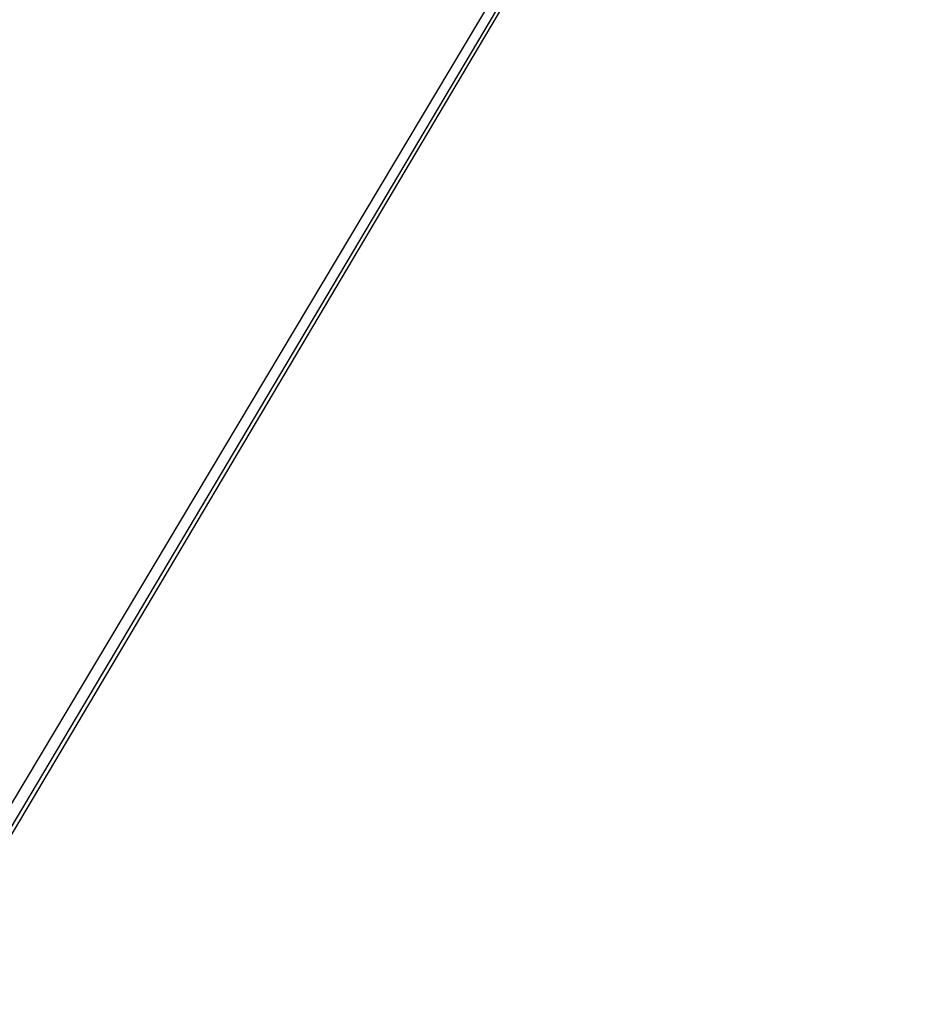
# Model space of a CAD drawing. Header units: centimetres. Extents: x -4.05 to 4.05, y -4.31 to 4.05.
# Tile 154 of 256: x -1.2131 to -1.21233, y -2.101197 to -2.100359. Entities that reach past the tile are written whole.
import ezdxf

# ---------------------------------------------------------------- set-up
doc = ezdxf.new("R2010")
doc.units = ezdxf.units.CM
doc.header["$LTSCALE"] = 2.54
doc.layers.get('0').update_dxf_attribs({"true_color": 0xff5454})
doc.layers.add('CHROM', color=7, linetype='Continuous', true_color=0x777799)

# ---------------------------------------------------------------- blocks, each defined once
blk = doc.blocks.new('Grupuj#5')
at = {"color": 0}
for p, q in [((1.26032772, 0.33845185, 2.3125429), (1.31205824, 0.42562722, 2.26666667)), ((1.26032772, 0.33845185, 2.3125429), (1.31205824, 0.42562722, 2.26666667)), ((1.26032772, 0.33845185, 3.5125429), (1.31205824, 0.42562722, 3.46666667)), ((1.26032772, 0.33845185, 3.5125429), (1.31205824, 0.42562722, 3.46666667)), ((1.26032772, 0.33845185, 1.1125429), (1.31205824, 0.42562722, 1.06666667)), ((1.26032772, 0.33845185, -0.0874571), (1.31205824, 0.42562722, -0.13333333)), ((1.26032772, 0.33845185, -0.0874571), (1.31205824, 0.42562722, -0.13333333)), ((1.26032772, 0.33845185, 1.1125429), (1.31205824, 0.42562722, 1.06666667)), ((1.26211803, 0.34161297, 1.9136823), (1.31205824, 0.42562722, 1.86666667)), ((1.26211803, 0.34161297, 1.9136823), (1.31205824, 0.42562722, 1.86666667)), ((1.26211803, 0.34161297, 3.1136823), (1.31205824, 0.42562722, 3.06666667)), ((1.26211803, 0.34161297, 3.1136823), (1.31205824, 0.42562722, 3.06666667)), ((1.26211803, 0.34161297, 0.7136823), (1.31205824, 0.42562722, 0.66666667)), ((1.26211803, 0.34161297, -0.4863177), (1.31205824, 0.42562722, -0.53333333)), ((1.26211803, 0.34161297, -0.4863177), (1.31205824, 0.42562722, -0.53333333)), ((1.26211803, 0.34161297, 0.7136823), (1.31205824, 0.42562722, 0.66666667)), ((1.26272508, 0.34303637, 2.72072065), (1.31205824, 0.42562722, 2.66666667)), ((1.26272508, 0.34303637, 2.72072065), (1.31205824, 0.42562722, 2.66666667)), ((1.26272508, 0.34303637, 1.52072065), (1.31205824, 0.42562722, 1.46666667)), ((1.26272508, 0.34303637, 0.32072065), (1.31205824, 0.42562722, 0.26666667)), ((1.26272508, 0.34303637, 0.32072065), (1.31205824, 0.42562722, 0.26666667)), ((1.26272508, 0.34303637, -0.87927935), (1.31205824, 0.42562722, -0.93333333)), ((1.26272508, 0.34303637, -0.87927935), (1.31205824, 0.42562722, -0.93333333)), ((1.26272508, 0.34303637, 1.52072065), (1.31205824, 0.42562722, 1.46666667))]:
    blk.add_line(p, q, dxfattribs=at)
blk = doc.blocks.new('R__nica#1')
at = {"color": 0, "zscale": 0.7551020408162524}
blk.add_blockref('Grupuj#5', (1.27720248, 1.27731083, 0.90612245), dxfattribs=at)
blk = doc.blocks.new('Oltens Halsa korek do umywalki klik klak okr_g_y z przelewem G1 1_4 chrom 05101100')
at = {"layer": 'CHROM', "color": 0}
blk.add_blockref('R__nica#1', (0.24601846, 0.24601846, 7.96630594), dxfattribs=at)

msp = doc.modelspace()

# ---------------------------------------------------------------- block references
at = {"color": 8, "true_color": 0x717171}
msp.add_blockref('Oltens Halsa korek do umywalki klik klak okr_g_y z przelewem G1 1_4 chrom 05101100', (-4.04601846, -4.04601846), dxfattribs=at)

doc.saveas('drawing.dxf')
